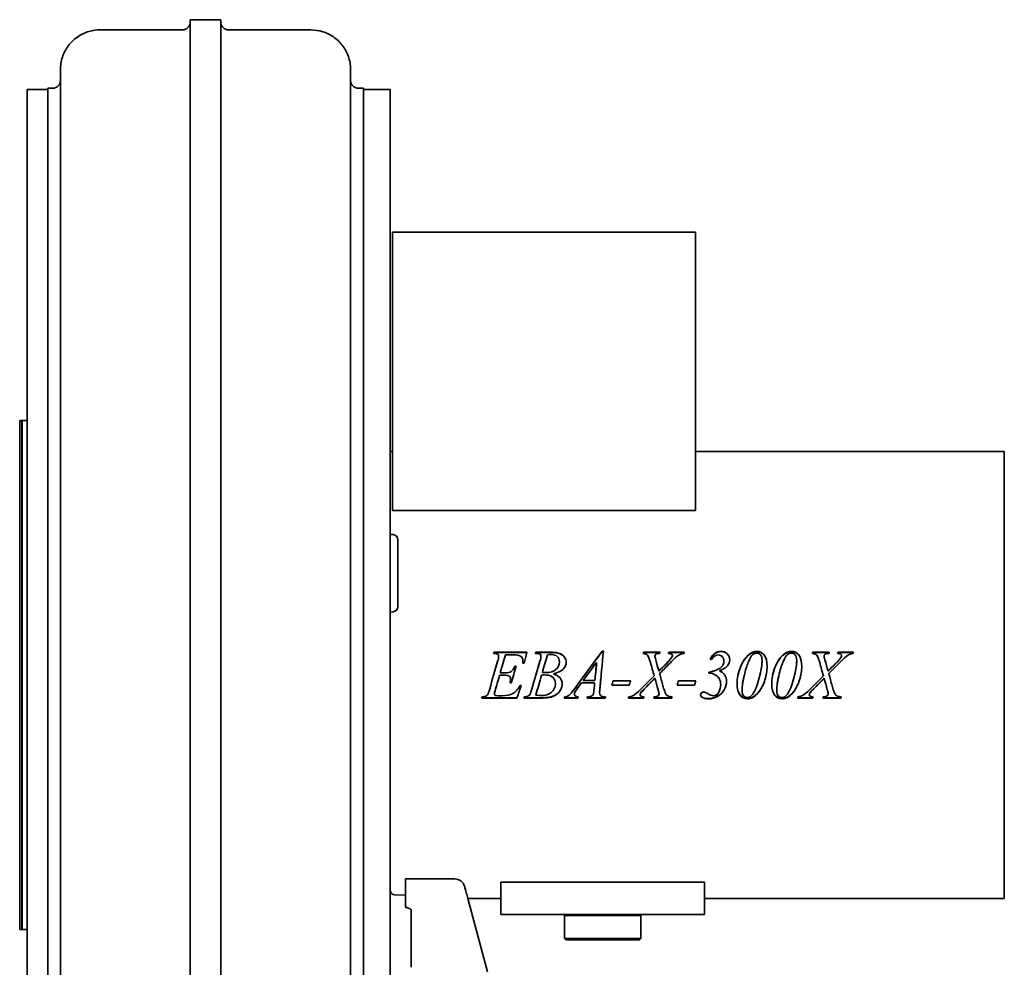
# Model space of a CAD drawing. Header units: millimetres. Extents: x 425 to 835, y 157 to 734.
# Tile 2 of 2: x 448 to 835, y 362 to 734. Entities that reach past the tile are written whole.
import ezdxf

# ---------------------------------------------------------------- set-up
doc = ezdxf.new("R2010")
doc.units = ezdxf.units.MM
doc.header["$LTSCALE"] = 3
doc.layers.add('Krawędzie widoczne(ISO)', color=7, linetype='Continuous', lineweight=35, true_color=0x262659)

msp = doc.modelspace()

# ---------------------------------------------------------------- linework, layer by layer
at = {"layer": 'Krawędzie widoczne(ISO)'}
for p, q in [((514.85, 664.97), (514.85, 734.19)), ((514.85, 734.19), (526.85, 734.19)), ((526.85, 664.97), (526.85, 734.19)), ((479.48, 730.19), (511.85, 730.19)), ((529.85, 730.19), (562.23, 730.19)), ((463.85, 710.58), (463.85, 714.59)), ((577.85, 710.58), (577.85, 714.59)), ((463.85, 701.27), (463.85, 710.58)), ((577.85, 710.58), (577.85, 701.27)), ((450.85, 246.8), (450.85, 706.8)), ((450.85, 706.8), (458.85, 706.8)), ((458.85, 246.3), (458.85, 707.3)), ((458.85, 707.3), (460.85, 707.3)), ((580.85, 707.3), (582.85, 707.3)), ((582.85, 246.3), (582.85, 707.3)), ((593.35, 706.8), (582.85, 706.8)), ((593.35, 706.8), (593.35, 246.8)), ((463.85, 673.99), (463.85, 701.27)), ((577.85, 673.99), (577.85, 701.27)), ((463.85, 649.78), (463.85, 673.99)), ((577.85, 673.99), (577.85, 649.78)), ((514.85, 477.01), (514.85, 664.97)), ((526.85, 477.01), (526.85, 664.97)), ((594.37, 564.6), (594.37, 650.8)), ((594.37, 541.38), (594.37, 650.8)), ((594.37, 650.8), (594.37, 650.8)), ((594.37, 650.8), (713.34, 650.8)), ((713.34, 541.38), (713.34, 650.8)), ((463.85, 475.89), (463.85, 649.78)), ((577.85, 475.89), (577.85, 649.78)), ((447.85, 576.8), (447.85, 376.8)), ((447.85, 576.8), (448.75, 576.8)), ((448.75, 376.8), (448.75, 576.8)), ((448.85, 576.7), (448.75, 576.8)), ((448.85, 376.8), (448.85, 576.8)), ((448.85, 576.8), (450.85, 576.8)), ((593.35, 564.6), (594.37, 564.6)), ((713.34, 564.6), (834.65, 564.6)), ((834.65, 389), (834.65, 564.6)), ((713.34, 541.38), (594.37, 541.38)), ((594.53, 531.96), (593.35, 532.06)), ((596.35, 529.96), (596.35, 503.63)), ((594.53, 501.64), (593.35, 501.53)), ((634.25, 485.25), (633.97, 485.25)), ((634.13, 485.73), (647.09, 485.73)), ((634.13, 485.63), (634.13, 485.73)), ((634.13, 485.63), (647.06, 485.63)), ((635.98, 484.09), (635.98, 484.18)), ((640.98, 484.76), (638.67, 484.76)), ((650.63, 485.73), (657.1, 485.73)), ((650.63, 485.63), (650.63, 485.73)), ((650.63, 485.63), (657.1, 485.63)), ((652.63, 484.09), (652.63, 484.18)), ((676.66, 486.14), (677.13, 486.14)), ((676.66, 486.03), (676.66, 486.14)), ((676.66, 486.03), (677.12, 486.03)), ((692.94, 485.73), (699.4, 485.73)), ((692.94, 485.63), (692.94, 485.73)), ((692.94, 485.63), (699.36, 485.63)), ((697.4, 484.18), (697.4, 484.27)), ((702.82, 485.63), (702.82, 485.73)), ((702.82, 485.73), (708.91, 485.73)), ((702.82, 485.63), (708.88, 485.63)), ((704.26, 484.4), (704.26, 484.49)), ((759.41, 485.73), (765.87, 485.73)), ((759.41, 485.63), (759.41, 485.73)), ((759.41, 485.63), (765.83, 485.63)), ((763.87, 484.18), (763.87, 484.27)), ((769.29, 485.63), (769.29, 485.73)), ((769.29, 485.73), (775.38, 485.73)), ((769.29, 485.63), (775.35, 485.63)), ((770.73, 484.4), (770.73, 484.49)), ((642.37, 480.24), (642.85, 480.24)), ((642.37, 480.21), (642.37, 480.24)), ((642.37, 480.21), (642.84, 480.21)), ((645.97, 481.42), (645.48, 481.42)), ((645.57, 482.37), (645.57, 482.43)), ((659.88, 481.9), (659.88, 481.96)), ((674.5, 481.72), (674.5, 481.77)), ((697.7, 482.72), (697.7, 482.78)), ((723.38, 479.84), (723.38, 479.88)), ((724.53, 482.21), (724.53, 482.27)), ((739.48, 482.48), (739.48, 482.55)), ((753.09, 482.48), (753.09, 482.55)), ((764.17, 482.72), (764.17, 482.78)), ((463.85, 475.89), (463.85, 289.71)), ((514.85, 275.37), (514.85, 477.01)), ((526.85, 275.37), (526.85, 477.01)), ((577.85, 475.89), (577.85, 289.71)), ((638.13, 476.72), (636.37, 476.72)), ((636.37, 476.72), (636.37, 476.72)), ((638.13, 476.72), (636.37, 476.72)), ((636.63, 477.66), (638.35, 477.66)), ((636.63, 477.65), (636.63, 477.66)), ((636.63, 477.65), (638.35, 477.65)), ((652.9, 476.78), (652.9, 476.77)), ((653.17, 477.76), (653.17, 477.77)), ((657.51, 477.27), (657.51, 477.27)), ((698.94, 478.33), (698.94, 478.35)), ((718.59, 477.97), (718.59, 477.58)), ((722.73, 478.43), (722.73, 478.45)), ((765.41, 478.33), (765.41, 478.35)), ((641, 473.72), (640.47, 473.72)), ((641, 473.75), (640.48, 473.75)), ((640.7, 475.15), (640.7, 475.13)), ((641, 473.75), (641, 473.72)), ((644.41, 472.75), (644.9, 472.75)), ((658.28, 473.4), (658.28, 473.36)), ((673.72, 473.71), (668.54, 473.71)), ((668.54, 473.71), (668.54, 473.67)), ((673.72, 473.67), (668.54, 473.67)), ((669.26, 474.67), (669.26, 474.64)), ((669.26, 474.64), (673.81, 474.64)), ((673.72, 473.71), (673.72, 473.67)), ((687.32, 472.76), (680.44, 472.76)), ((687.32, 472.81), (680.45, 472.81)), ((680.98, 474.53), (687.87, 474.53)), ((687.32, 472.81), (687.32, 472.76)), ((697.38, 475.52), (697.38, 475.51)), ((712.98, 472.76), (706.1, 472.76)), ((712.98, 472.81), (706.12, 472.81)), ((706.65, 474.53), (713.53, 474.53)), ((712.98, 472.81), (712.98, 472.76)), ((763.85, 475.52), (763.85, 475.51)), ((634.34, 469.43), (634.34, 469.34)), ((634.6, 470.56), (634.6, 470.49)), ((635.82, 468.65), (637.45, 468.65)), ((650.63, 469.02), (650.63, 468.93)), ((665.78, 469.38), (665.78, 469.3)), ((666.72, 471.25), (666.72, 471.19)), ((670.91, 468.24), (671.2, 468.24)), ((675.66, 469.89), (675.66, 469.81)), ((675.76, 471.25), (675.76, 471.19)), ((691.56, 469.21), (691.56, 469.12)), ((691.7, 469.66), (691.7, 469.58)), ((699, 469.43), (699, 469.34)), ((731.65, 470.75), (731.65, 470.68)), ((745.25, 470.75), (745.25, 470.68)), ((758.03, 469.21), (758.03, 469.12)), ((758.17, 469.66), (758.17, 469.58)), ((765.47, 469.43), (765.47, 469.34)), ((643.19, 467.76), (629.29, 467.76)), ((643.19, 467.86), (629.33, 467.86)), ((643.19, 467.86), (643.19, 467.76)), ((652.48, 467.76), (645.9, 467.76)), ((652.48, 467.86), (645.93, 467.86)), ((667.12, 467.76), (661.78, 467.76)), ((667.12, 467.86), (661.81, 467.86)), ((667.12, 467.86), (667.12, 467.76)), ((677.85, 467.76), (670.76, 467.76)), ((677.85, 467.86), (670.79, 467.86)), ((677.85, 467.86), (677.85, 467.76)), ((692.94, 467.76), (686.95, 467.76)), ((692.94, 467.86), (686.99, 467.86)), ((692.94, 467.86), (692.94, 467.76)), ((703.98, 467.76), (696.92, 467.76)), ((703.98, 467.86), (696.96, 467.86)), ((703.98, 467.86), (703.98, 467.76)), ((735.56, 467.95), (735.56, 467.85)), ((749.16, 467.95), (749.16, 467.85)), ((759.41, 467.76), (753.42, 467.76)), ((759.41, 467.86), (753.46, 467.86)), ((759.41, 467.86), (759.41, 467.76)), ((770.45, 467.76), (763.4, 467.76)), ((770.45, 467.86), (763.43, 467.86)), ((770.45, 467.86), (770.45, 467.76)), ((599.35, 390.84), (599.35, 396.7)), ((618.79, 396.7), (599.35, 396.7)), ((618.79, 396.7), (618.79, 396.7)), ((716.85, 395.43), (636.85, 395.43)), ((636.85, 386.8), (636.85, 395.43)), ((716.85, 395.43), (716.85, 386.8)), ((599.35, 390.84), (599.35, 385.62)), ((622.65, 393.73), (622.65, 393.73)), ((599.35, 390.29), (595.28, 390.43)), ((631.63, 360.21), (623.9, 389.05)), ((623.92, 389), (636.85, 389)), ((636.85, 386.8), (636.85, 382.8)), ((716.85, 389), (834.65, 389)), ((716.85, 382.8), (716.85, 386.8)), ((601.67, 362.01), (601.67, 384.35)), ((716.85, 382.8), (636.85, 382.8)), ((662.35, 382.8), (661.85, 382.3)), ((691.85, 382.3), (661.85, 382.3)), ((661.85, 373.3), (661.85, 382.3)), ((691.35, 382.8), (691.85, 382.3)), ((691.85, 373.3), (691.85, 382.3)), ((447.85, 376.8), (448.75, 376.8)), ((448.85, 376.9), (448.75, 376.8)), ((448.85, 376.8), (450.85, 376.8)), ((661.85, 373.3), (691.85, 373.3)), ((662.35, 372.8), (661.85, 373.3)), ((691.35, 372.8), (662.35, 372.8)), ((691.35, 372.8), (691.85, 373.3))]:
    msp.add_line(p, q, dxfattribs=at)
at = {"layer": 'Krawędzie widoczne(ISO)', "flags": 128}
msp.add_lwpolyline([(594.37, 541.38), (594.37, 547.75), (594.37, 553.2), (594.37, 557.64), (594.37, 561.02), (594.37, 563.3, 0.000003), (594.37, 564.45, 0.061542), (594.37, 564.45, 0.126866), (594.37, 564.45, 0.512143), (594.37, 564.45, 0.125062), (594.37, 564.45, 0.000003), (594.37, 563.3), (594.37, 561.02), (594.37, 557.64), (594.37, 553.2), (594.37, 547.75), (594.37, 541.38)], format="xyb", dxfattribs=at)
at = {"layer": 'Krawędzie widoczne(ISO)'}
for centre, radius, start, end in [((511.85, 733.19), 3, 270, 0), ((529.85, 733.19), 3, 180, 270), ((460.85, 710.3), 3, 270, 0), ((580.85, 710.3), 3, 180, 270), ((594.35, 529.96), 2, 0, 85), ((594.35, 503.63), 2, 275, 0), ((595.35, 392.43), 2, 180, 268)]:
    msp.add_arc(centre, radius, start, end, dxfattribs=at)
msp.add_ellipse((1174.4, 347.86), major_axis=(572.72, -14.15), ratio=0.024678, start_param=3.142202, end_param=3.142521, dxfattribs=at)
for points, knots in [([(463.85, 714.59), (463.85, 714.59), (463.85, 714.59), (463.85, 714.59), (463.85, 714.59), (463.85, 714.59), (463.85, 714.59), (463.85, 714.59), (463.85, 714.59), (463.85, 714.59), (463.85, 714.59), (463.85, 714.6), (463.85, 714.6), (463.85, 714.6), (463.85, 714.6), (463.85, 714.6), (463.85, 714.6), (463.86, 715.43), (463.92, 716.24), (464.18, 717.87), (464.38, 718.68), (465.17, 721.07), (465.96, 722.6), (467.95, 725.27), (469.18, 726.44), (471.92, 728.35), (473.47, 729.1), (476.51, 729.98), (478.01, 730.19), (479.48, 730.19)], [0, 0, 0, 0, 0.000105, 0.000105, 0.00028, 0.00028, 0.000634, 0.000634, 0.000812, 0.000812, 0.0009, 0.0009, 0.001078, 0.001078, 0.001253, 0.001253, 0.001973, 0.001973, 0.249148, 0.249148, 0.499852, 0.499852, 1.007194, 1.007194, 1.508021, 1.508021, 2.017741, 2.017741, 2.470553, 2.470553, 2.470553, 2.470553]), ([(562.23, 730.19), (563.82, 730.19), (565.45, 729.94), (568.57, 728.95), (570.1, 728.17), (572.79, 726.2), (574, 725), (575.93, 722.29), (576.68, 720.75), (577.42, 718.35), (577.6, 717.53), (577.77, 716.3), (577.81, 715.9), (577.84, 715.34), (577.84, 715.19), (577.85, 714.92), (577.85, 714.81), (577.85, 714.67), (577.85, 714.65), (577.85, 714.62), (577.85, 714.61), (577.85, 714.6), (577.85, 714.6), (577.85, 714.6), (577.85, 714.6), (577.85, 714.6), (577.85, 714.59), (577.85, 714.59), (577.85, 714.59), (577.85, 714.59), (577.85, 714.59), (577.85, 714.59), (577.85, 714.59), (577.85, 714.59), (577.85, 714.59), (577.85, 714.59), (577.85, 714.59), (577.85, 714.59), (577.85, 714.59), (577.85, 714.59)], [0, 0, 0, 0, 0.489412, 0.489412, 0.997594, 0.997594, 1.499418, 1.499418, 2.004493, 2.004493, 2.256135, 2.256135, 2.378882, 2.378882, 2.424881, 2.424881, 2.459379, 2.459379, 2.465847, 2.465847, 2.468871, 2.468871, 2.46925, 2.46925, 2.46944, 2.46944, 2.469535, 2.469535, 2.469631, 2.469631, 2.469822, 2.469822, 2.470203, 2.470203, 2.470392, 2.470392, 2.470439, 2.470439, 2.470453, 2.470453, 2.470453, 2.470453]), ([(635.98, 484.18), (635.98, 484.51), (635.87, 484.77), (635.63, 484.96), (635.4, 485.15), (634.93, 485.25), (634.25, 485.25)], [0, 0, 0, 0, 1, 1, 1, 2, 2, 2, 2]), ([(652.63, 484.18), (652.63, 484.5), (652.51, 484.76), (652.26, 484.95), (652.02, 485.14), (651.55, 485.23), (650.87, 485.23)], [0, 0, 0, 0, 1, 1, 1, 2, 2, 2, 2]), ([(659.88, 481.96), (659.88, 482.87), (659.6, 483.58), (659.05, 484.09), (658.5, 484.6), (657.62, 484.85), (656.41, 484.85)], [0, 0, 0, 0, 1, 1, 1, 2, 2, 2, 2]), ([(657.1, 485.73), (658.19, 485.73), (659.16, 485.56), (660.01, 485.23), (660.87, 484.89), (661.5, 484.42), (661.92, 483.83), (662.35, 483.23), (662.56, 482.59), (662.56, 481.92)], [0, 0, 0, 0, 1, 1, 1, 2, 2, 2, 3, 3, 3, 3]), ([(657.1, 485.63), (658.19, 485.63), (659.16, 485.46), (660.01, 485.13), (660.87, 484.8), (661.5, 484.34), (661.92, 483.75), (662.34, 483.16), (662.55, 482.55), (662.56, 481.89)], [0, 0, 0, 0, 1, 1, 1, 2, 2, 2, 2.986281, 2.986281, 2.986281, 2.986281]), ([(695.65, 481.68), (695.2, 483.28), (694.82, 484.26), (694.5, 484.62), (694.17, 484.99), (693.61, 485.2), (692.81, 485.25)], [0, 0, 0, 0, 1, 1, 1, 2, 2, 2, 2]), ([(699.23, 485.25), (698.65, 485.25), (698.25, 485.21), (698.03, 485.14), (697.82, 485.06), (697.66, 484.95), (697.56, 484.79), (697.45, 484.64), (697.4, 484.46), (697.4, 484.27)], [0, 0, 0, 0, 1, 1, 1, 2, 2, 2, 3, 3, 3, 3]), ([(708.76, 485.25), (707.91, 485.12), (707.16, 484.86), (706.52, 484.47), (705.88, 484.08), (705, 483.29), (703.9, 482.11)], [0, 0, 0, 0, 1, 1, 1, 2, 2, 2, 2]), ([(719.12, 482.99), (719.58, 484.02), (720.17, 484.79), (720.89, 485.31), (721.61, 485.84), (722.4, 486.1), (723.26, 486.1)], [0, 0, 0, 0, 1, 1, 1, 2, 2, 2, 2]), ([(719.14, 482.98), (719.6, 483.97), (720.18, 484.71), (720.89, 485.22), (721.61, 485.73), (722.4, 485.99), (723.26, 485.99)], [0.020444, 0.020444, 0.020444, 0.020444, 1, 1, 1, 2, 2, 2, 2]), ([(724.53, 482.27), (724.53, 482.97), (724.3, 483.54), (723.86, 483.99), (723.41, 484.45), (722.88, 484.68), (722.25, 484.68)], [0, 0, 0, 0, 1, 1, 1, 2, 2, 2, 2]), ([(723.26, 486.1), (724.31, 486.1), (725.16, 485.79), (725.81, 485.17), (726.45, 484.55), (726.78, 483.76), (726.78, 482.81)], [0, 0, 0, 0, 1, 1, 1, 2, 2, 2, 2]), ([(723.26, 485.99), (724.31, 485.99), (725.16, 485.68), (725.81, 485.07), (726.45, 484.47), (726.77, 483.7), (726.78, 482.78)], [0, 0, 0, 0, 1, 1, 1, 1.987115, 1.987115, 1.987115, 1.987115]), ([(737.47, 485.41), (736.96, 485.41), (736.44, 485.21), (735.91, 484.81), (735.38, 484.41), (734.83, 483.57), (734.27, 482.3), (733.71, 481.03), (733.16, 479.39), (732.65, 477.38)], [0, 0, 0, 0, 1, 1, 1, 2, 2, 2, 3, 3, 3, 3]), ([(737.44, 486.1), (738.58, 486.1), (739.53, 485.63), (740.31, 484.68), (741.08, 483.74), (741.47, 482.25), (741.47, 480.22)], [0, 0, 0, 0, 1, 1, 1, 2, 2, 2, 2]), ([(737.44, 485.99), (738.58, 485.99), (739.53, 485.53), (740.31, 484.59), (741.08, 483.67), (741.47, 482.2), (741.47, 480.2)], [0, 0, 0, 0, 1, 1, 1, 1.996796, 1.996796, 1.996796, 1.996796]), ([(739.48, 482.55), (739.48, 483.53), (739.28, 484.25), (738.88, 484.71), (738.48, 485.18), (738.01, 485.41), (737.47, 485.41)], [0, 0, 0, 0, 1, 1, 1, 2, 2, 2, 2]), ([(751.07, 485.41), (750.56, 485.41), (750.04, 485.21), (749.51, 484.81), (748.98, 484.41), (748.44, 483.57), (747.87, 482.3), (747.31, 481.03), (746.77, 479.39), (746.25, 477.38)], [0, 0, 0, 0, 1, 1, 1, 2, 2, 2, 3, 3, 3, 3]), ([(751.04, 486.1), (752.18, 486.1), (753.14, 485.63), (753.91, 484.68), (754.68, 483.74), (755.07, 482.25), (755.07, 480.22)], [0, 0, 0, 0, 1, 1, 1, 2, 2, 2, 2]), ([(751.04, 485.99), (752.18, 485.99), (753.14, 485.53), (753.91, 484.59), (754.68, 483.67), (755.07, 482.2), (755.07, 480.2)], [0, 0, 0, 0, 1, 1, 1, 1.996796, 1.996796, 1.996796, 1.996796]), ([(753.09, 482.55), (753.09, 483.53), (752.89, 484.25), (752.48, 484.71), (752.08, 485.18), (751.61, 485.41), (751.07, 485.41)], [0, 0, 0, 0, 1, 1, 1, 2, 2, 2, 2]), ([(762.12, 481.68), (761.67, 483.28), (761.29, 484.26), (760.97, 484.62), (760.65, 484.99), (760.08, 485.2), (759.28, 485.25)], [0, 0, 0, 0, 1, 1, 1, 2, 2, 2, 2]), ([(765.7, 485.25), (765.12, 485.25), (764.72, 485.21), (764.51, 485.14), (764.29, 485.06), (764.14, 484.95), (764.03, 484.79), (763.92, 484.64), (763.87, 484.46), (763.87, 484.27)], [0, 0, 0, 0, 1, 1, 1, 2, 2, 2, 3, 3, 3, 3]), ([(775.23, 485.25), (774.38, 485.12), (773.63, 484.86), (772.99, 484.47), (772.35, 484.08), (771.47, 483.29), (770.37, 482.11)], [0, 0, 0, 0, 1, 1, 1, 2, 2, 2, 2]), ([(638.35, 477.66), (639.56, 477.66), (640.43, 477.84), (640.97, 478.21), (641.51, 478.58), (641.97, 479.26), (642.37, 480.24)], [0, 0, 0, 0, 1, 1, 1, 2, 2, 2, 2]), ([(638.35, 477.65), (639.56, 477.65), (640.43, 477.83), (640.97, 478.19), (641.51, 478.56), (641.97, 479.23), (642.37, 480.21)], [0, 0, 0, 0, 1, 1, 1, 2, 2, 2, 2]), ([(654.42, 477.76), (656.27, 477.76), (657.64, 478.16), (658.53, 478.96), (659.43, 479.76), (659.88, 480.76), (659.88, 481.96)], [0, 0, 0, 0, 1, 1, 1, 2, 2, 2, 2]), ([(654.42, 477.75), (656.27, 477.75), (657.64, 478.14), (658.53, 478.93), (659.43, 479.72), (659.88, 480.71), (659.88, 481.9)], [0, 0, 0, 0, 1, 1, 1, 2, 2, 2, 2]), ([(662.56, 481.92), (662.56, 480.89), (662.16, 479.96), (661.37, 479.12), (660.58, 478.28), (659.3, 477.67), (657.51, 477.27)], [0, 0, 0, 0, 1, 1, 1, 2, 2, 2, 2]), ([(726.78, 482.81), (726.78, 482), (726.47, 481.22), (725.87, 480.47), (725.26, 479.71), (724.21, 479.04), (722.73, 478.45)], [0, 0, 0, 0, 1, 1, 1, 2, 2, 2, 2]), ([(741.47, 480.22), (741.47, 478.46), (741.18, 476.67), (740.61, 474.85), (740.03, 473.03), (739.22, 471.45), (738.17, 470.12)], [0, 0, 0, 0, 1, 1, 1, 2, 2, 2, 2]), ([(755.07, 480.22), (755.07, 478.46), (754.78, 476.67), (754.21, 474.85), (753.64, 473.03), (752.83, 471.45), (751.78, 470.12)], [0, 0, 0, 0, 1, 1, 1, 2, 2, 2, 2]), ([(640.7, 475.15), (640.7, 475.52), (640.63, 475.83), (640.48, 476.05), (640.32, 476.27), (640.11, 476.44), (639.84, 476.55), (639.57, 476.66), (639, 476.72), (638.13, 476.72)], [0, 0, 0, 0, 1, 1, 1, 2, 2, 2, 3, 3, 3, 3]), ([(640.7, 475.13), (640.7, 475.51), (640.63, 475.81), (640.48, 476.04), (640.32, 476.27), (640.11, 476.43), (639.84, 476.55), (639.57, 476.66), (639, 476.72), (638.13, 476.72)], [0, 0, 0, 0, 1, 1, 1, 2, 2, 2, 3, 3, 3, 3]), ([(658.28, 473.36), (658.28, 474.45), (657.94, 475.3), (657.26, 475.91), (656.57, 476.53), (655.48, 476.83), (653.97, 476.83)], [0, 0, 0, 0, 1, 1, 1, 2, 2, 2, 2]), ([(658.28, 473.4), (658.28, 474.48), (657.94, 475.32), (657.26, 475.92), (656.71, 476.41), (655.9, 476.7), (654.82, 476.8)], [0, 0, 0, 0, 1, 1, 1, 1.8, 1.8, 1.8, 1.8]), ([(657.51, 477.27), (658.69, 476.86), (659.56, 476.32), (660.12, 475.65), (660.67, 474.98), (660.95, 474.24), (660.95, 473.44)], [0, 0, 0, 0, 1, 1, 1, 2, 2, 2, 2]), ([(723.25, 473.01), (723.25, 473.85), (723.07, 474.61), (722.72, 475.28), (722.37, 475.94), (721.81, 476.48), (721.06, 476.89), (720.3, 477.3), (719.48, 477.53), (718.59, 477.58)], [0, 0, 0, 0, 1, 1, 1, 2, 2, 2, 3, 3, 3, 3]), ([(723.25, 473.05), (723.25, 473.89), (723.07, 474.63), (722.72, 475.29), (722.39, 475.9), (721.89, 476.4), (721.22, 476.8)], [0, 0, 0, 0, 1, 1, 1, 1.924389, 1.924389, 1.924389, 1.924389]), ([(722.73, 478.45), (723.65, 478.07), (724.35, 477.52), (724.82, 476.81), (725.29, 476.1), (725.53, 475.25), (725.53, 474.25)], [0, 0, 0, 0, 1, 1, 1, 2, 2, 2, 2]), ([(722.73, 478.43), (723.65, 478.05), (724.35, 477.51), (724.82, 476.81), (724.82, 476.81), (724.83, 476.8), (724.83, 476.8)], [0, 0, 0, 0, 1, 1, 1, 1.006887, 1.006887, 1.006887, 1.006887]), ([(741.11, 476.8), (740.98, 476.16), (740.81, 475.52), (740.61, 474.87), (740.03, 473.07), (739.22, 471.51), (738.17, 470.2)], [0.641397, 0.641397, 0.641397, 0.641397, 1, 1, 1, 2, 2, 2, 2]), ([(754.72, 476.8), (754.59, 476.16), (754.42, 475.52), (754.21, 474.87), (753.64, 473.07), (752.83, 471.51), (751.78, 470.2)], [0.641397, 0.641397, 0.641397, 0.641397, 1, 1, 1, 2, 2, 2, 2]), ([(637.45, 468.65), (639.18, 468.65), (640.56, 468.96), (641.61, 469.57), (642.65, 470.18), (643.59, 471.24), (644.41, 472.75)], [0, 0, 0, 0, 1, 1, 1, 2, 2, 2, 2]), ([(652.91, 468.74), (654.32, 468.74), (655.57, 469.16), (656.65, 469.99), (657.74, 470.82), (658.28, 471.94), (658.28, 473.36)], [0, 0, 0, 0, 1, 1, 1, 2, 2, 2, 2]), ([(660.95, 473.45), (660.95, 472.57), (660.72, 471.73), (660.26, 470.94), (659.8, 470.13), (659.21, 469.51), (658.49, 469.07), (657.77, 468.62), (656.9, 468.29), (655.88, 468.08)], [0.007874, 0.007874, 0.007874, 0.007874, 1, 1, 1, 2, 2, 2, 3, 3, 3, 3]), ([(660.95, 473.44), (660.95, 472.54), (660.72, 471.68), (660.26, 470.87), (659.8, 470.06), (659.21, 469.43), (658.49, 468.98), (657.77, 468.53), (656.9, 468.2), (655.88, 467.98)], [0, 0, 0, 0, 1, 1, 1, 2, 2, 2, 3, 3, 3, 3]), ([(725.53, 474.26), (725.52, 473.17), (725.21, 472.08), (724.57, 470.99), (723.93, 469.9), (723.06, 469.06), (721.95, 468.46), (720.83, 467.86), (719.66, 467.56), (718.44, 467.56)], [0.004291, 0.004291, 0.004291, 0.004291, 1, 1, 1, 2, 2, 2, 3, 3, 3, 3]), ([(725.53, 474.25), (725.53, 473.14), (725.21, 472.03), (724.57, 470.93), (723.93, 469.82), (723.06, 468.97), (721.95, 468.36), (720.83, 467.76), (719.66, 467.45), (718.44, 467.45)], [0, 0, 0, 0, 1, 1, 1, 2, 2, 2, 3, 3, 3, 3]), ([(720.5, 468.68), (721.29, 468.68), (721.95, 469.14), (722.47, 470.06), (722.99, 470.98), (723.25, 471.96), (723.25, 473.01)], [0, 0, 0, 0, 1, 1, 1, 2, 2, 2, 2]), ([(733.72, 467.56), (732.56, 467.56), (731.6, 468.03), (730.82, 468.96), (730.05, 469.89), (729.66, 471.35), (729.66, 473.37)], [0, 0, 0, 0, 1, 1, 1, 1.996768, 1.996768, 1.996768, 1.996768]), ([(733.72, 467.45), (732.56, 467.45), (731.6, 467.92), (730.82, 468.87), (730.05, 469.81), (729.66, 471.3), (729.66, 473.35)], [0, 0, 0, 0, 1, 1, 1, 2, 2, 2, 2]), ([(747.32, 467.56), (746.16, 467.56), (745.2, 468.03), (744.42, 468.96), (743.65, 469.89), (743.27, 471.35), (743.26, 473.37)], [0, 0, 0, 0, 1, 1, 1, 1.996768, 1.996768, 1.996768, 1.996768]), ([(747.32, 467.45), (746.16, 467.45), (745.2, 467.92), (744.42, 468.87), (743.65, 469.81), (743.26, 471.3), (743.26, 473.35)], [0, 0, 0, 0, 1, 1, 1, 2, 2, 2, 2]), ([(661.92, 468.24), (662.58, 468.27), (663.16, 468.49), (663.66, 468.9), (664.16, 469.31), (664.9, 470.19), (665.9, 471.53)], [0, 0, 0, 0, 1, 1, 1, 2, 2, 2, 2]), ([(666.72, 471.25), (666.3, 470.7), (666.03, 470.31), (665.93, 470.07), (665.83, 469.82), (665.78, 469.6), (665.78, 469.38)], [0, 0, 0, 0, 1, 1, 1, 2, 2, 2, 2]), ([(666.72, 471.19), (666.3, 470.63), (666.03, 470.23), (665.93, 469.99), (665.83, 469.74), (665.78, 469.51), (665.78, 469.3)], [0, 0, 0, 0, 1, 1, 1, 2, 2, 2, 2]), ([(665.78, 469.3), (665.78, 469.02), (665.89, 468.77), (666.12, 468.57), (666.35, 468.37), (666.73, 468.26), (667.26, 468.24)], [0, 0, 0, 0, 1, 1, 1, 2, 2, 2, 2]), ([(675.85, 469.01), (676.02, 468.74), (676.25, 468.55), (676.53, 468.43), (676.82, 468.31), (677.31, 468.24), (678, 468.24)], [0, 0, 0, 0, 1, 1, 1, 2, 2, 2, 2]), ([(701.23, 470.4), (701.44, 469.77), (701.65, 469.33), (701.87, 469.08), (702.08, 468.83), (702.35, 468.63), (702.67, 468.49), (703, 468.36), (703.48, 468.27), (704.13, 468.24)], [0, 0, 0, 0, 1, 1, 1, 2, 2, 2, 3, 3, 3, 3]), ([(715.34, 468.96), (715.34, 469.27), (715.45, 469.54), (715.67, 469.76), (715.9, 469.98), (716.18, 470.09), (716.51, 470.09)], [0, 0, 0, 0, 1, 1, 1, 2, 2, 2, 2]), ([(717.2, 469.99), (717.34, 469.94), (717.69, 469.76), (718.24, 469.45), (718.79, 469.14), (719.23, 468.94), (719.53, 468.84), (719.84, 468.73), (720.16, 468.68), (720.5, 468.68)], [0, 0, 0, 0, 1, 1, 1, 2, 2, 2, 3, 3, 3, 3]), ([(731.65, 470.68), (731.65, 469.76), (731.85, 469.07), (732.25, 468.62), (732.65, 468.16), (733.14, 467.94), (733.7, 467.94)], [0, 0, 0, 0, 1, 1, 1, 2, 2, 2, 2]), ([(745.25, 470.68), (745.25, 469.76), (745.45, 469.07), (745.85, 468.62), (746.25, 468.16), (746.74, 467.94), (747.31, 467.94)], [0, 0, 0, 0, 1, 1, 1, 2, 2, 2, 2]), ([(767.7, 470.4), (767.91, 469.77), (768.12, 469.33), (768.34, 469.08), (768.55, 468.83), (768.82, 468.63), (769.15, 468.49), (769.47, 468.36), (769.95, 468.27), (770.6, 468.24)], [0, 0, 0, 0, 1, 1, 1, 2, 2, 2, 3, 3, 3, 3]), ([(618.79, 396.69), (619.21, 396.69), (619.63, 396.63), (620.44, 396.36), (620.83, 396.16), (621.5, 395.66), (621.8, 395.35), (622.29, 394.66), (622.49, 394.26), (622.62, 393.83), (622.63, 393.81), (622.64, 393.77), (622.64, 393.75), (622.65, 393.73)], [0.0000023, 0.0000023, 0.0000023, 0.0000023, 0.1264048, 0.1264048, 0.2540219, 0.2540219, 0.3795969, 0.3795969, 0.508953, 0.508953, 0.5149728, 0.5149728, 0.5209947, 0.5209947, 0.5209947, 0.5209947]), ([(622.65, 393.73), (622.65, 393.73), (622.65, 393.73), (622.65, 393.73), (622.65, 393.73), (622.65, 393.73), (622.65, 393.73), (622.65, 393.73), (622.65, 393.73), (622.65, 393.73), (622.65, 393.73), (622.65, 393.73), (622.65, 393.73), (622.65, 393.73), (622.65, 393.73), (622.65, 393.73), (622.65, 393.73), (622.65, 393.73), (622.65, 393.73), (622.65, 393.73), (622.65, 393.73), (622.65, 393.73), (622.65, 393.73), (622.65, 393.72), (622.66, 393.7), (622.68, 393.6), (622.72, 393.46), (622.89, 392.83), (623.07, 392.16), (623.48, 390.64), (623.68, 389.89), (623.9, 389.05)], [0, 0, 0, 0, 0.000013, 0.000013, 0.000023, 0.000023, 0.000033, 0.000033, 0.000074, 0.000074, 0.000114, 0.000114, 0.000234, 0.000234, 0.000594, 0.000594, 0.001674, 0.001674, 0.004914, 0.004914, 0.014634, 0.014634, 0.043795, 0.043795, 0.131311, 0.131311, 0.394704, 0.394704, 0.896188, 0.896188, 1.260179, 1.260179, 1.260179, 1.260179])]:
    msp.add_open_spline(points, degree=3, knots=knots, dxfattribs=at)
for points in [[(479.48, 730.19), (479.48, 730.19), (479.48, 730.19), (479.48, 730.19)], [(562.23, 730.19), (562.23, 730.19), (562.23, 730.19), (562.23, 730.19)], [(577.85, 714.59), (577.85, 714.53), (577.85, 714.53), (577.85, 714.4)], [(633.97, 485.25), (634.02, 485.41), (634.08, 485.57), (634.13, 485.73)], [(634, 485.25), (634.04, 485.37), (634.09, 485.5), (634.13, 485.63)], [(635.6, 482.18), (635.86, 483.05), (635.98, 483.72), (635.98, 484.18)], [(635.6, 482.12), (635.86, 482.98), (635.98, 483.64), (635.98, 484.09)], [(638.67, 484.76), (637.99, 482.4), (637.31, 480.03), (636.63, 477.66)], [(643.91, 484.53), (643.49, 484.69), (642.51, 484.76), (640.98, 484.76)], [(645.23, 483.61), (644.93, 484.01), (644.49, 484.31), (643.91, 484.53)], [(645.57, 482.43), (645.57, 482.9), (645.46, 483.29), (645.23, 483.61)], [(647.09, 485.73), (646.71, 484.3), (646.34, 482.86), (645.97, 481.42)], [(650.45, 485.25), (650.51, 485.41), (650.57, 485.57), (650.63, 485.73)], [(650.87, 485.23), (650.72, 485.23), (650.58, 485.24), (650.45, 485.25)], [(650.49, 485.24), (650.54, 485.37), (650.58, 485.5), (650.63, 485.63)], [(652.22, 482.24), (652.49, 483.16), (652.63, 483.81), (652.63, 484.18)], [(652.22, 482.18), (652.49, 483.09), (652.63, 483.73), (652.63, 484.09)], [(655.17, 484.69), (654.51, 482.39), (653.84, 480.08), (653.17, 477.77)], [(656.41, 484.85), (656.09, 484.85), (655.67, 484.8), (655.17, 484.69)], [(665.9, 471.53), (669.48, 476.4), (673.07, 481.29), (676.66, 486.14)], [(669.77, 476.8), (672.07, 479.88), (674.36, 482.97), (676.66, 486.03)], [(677.13, 486.14), (676.67, 481.18), (676.22, 476.17), (675.76, 471.19)], [(692.81, 485.25), (692.85, 485.41), (692.9, 485.57), (692.94, 485.73)], [(692.83, 485.25), (692.87, 485.37), (692.9, 485.5), (692.94, 485.63)], [(697.4, 484.27), (697.4, 484.05), (697.5, 483.56), (697.7, 482.78)], [(697.4, 484.18), (697.4, 483.97), (697.5, 483.48), (697.7, 482.72)], [(699.4, 485.73), (699.34, 485.57), (699.29, 485.41), (699.23, 485.25)], [(701.75, 481.17), (702.86, 482.28), (703.62, 483.17), (704.04, 483.86)], [(701.75, 481.12), (702.86, 482.21), (703.62, 483.1), (704.04, 483.78)], [(702.67, 485.25), (702.72, 485.41), (702.77, 485.57), (702.82, 485.73)], [(704.01, 484.97), (703.78, 485.13), (703.33, 485.22), (702.67, 485.25)], [(702.7, 485.25), (702.74, 485.37), (702.78, 485.5), (702.82, 485.63)], [(704.26, 484.49), (704.26, 484.69), (704.18, 484.85), (704.01, 484.97)], [(704.04, 483.86), (704.19, 484.09), (704.26, 484.3), (704.26, 484.49)], [(704.04, 483.78), (704.19, 484.01), (704.26, 484.21), (704.26, 484.4)], [(708.91, 485.73), (708.86, 485.57), (708.81, 485.41), (708.76, 485.25)], [(722.25, 484.68), (721.26, 484.68), (720.38, 484.07), (719.6, 482.84)], [(730.82, 479.45), (731.74, 481.84), (732.91, 483.65), (734.32, 484.88)], [(730.82, 479.42), (731.74, 481.78), (732.91, 483.57), (734.32, 484.79)], [(734.32, 484.88), (735.25, 485.69), (736.29, 486.1), (737.44, 486.1)], [(734.32, 484.79), (735.25, 485.59), (736.29, 485.99), (737.44, 485.99)], [(744.42, 479.45), (745.35, 481.84), (746.51, 483.65), (747.92, 484.88)], [(744.42, 479.42), (745.35, 481.78), (746.51, 483.57), (747.92, 484.79)], [(747.92, 484.88), (748.86, 485.69), (749.9, 486.1), (751.04, 486.1)], [(747.92, 484.79), (748.86, 485.59), (749.9, 485.99), (751.04, 485.99)], [(759.28, 485.25), (759.32, 485.41), (759.37, 485.57), (759.41, 485.73)], [(759.3, 485.25), (759.34, 485.37), (759.37, 485.5), (759.41, 485.63)], [(763.87, 484.27), (763.87, 484.05), (763.97, 483.56), (764.17, 482.78)], [(763.87, 484.18), (763.87, 483.97), (763.97, 483.48), (764.17, 482.72)], [(765.87, 485.73), (765.81, 485.57), (765.76, 485.41), (765.7, 485.25)], [(768.22, 481.17), (769.33, 482.28), (770.09, 483.17), (770.51, 483.86)], [(768.22, 481.12), (769.33, 482.21), (770.09, 483.1), (770.51, 483.78)], [(769.15, 485.25), (769.19, 485.41), (769.24, 485.57), (769.29, 485.73)], [(770.48, 484.97), (770.25, 485.13), (769.8, 485.22), (769.15, 485.25)], [(769.17, 485.25), (769.21, 485.37), (769.25, 485.5), (769.29, 485.63)], [(770.73, 484.49), (770.73, 484.69), (770.65, 484.85), (770.48, 484.97)], [(770.51, 483.86), (770.66, 484.09), (770.73, 484.3), (770.73, 484.49)], [(770.51, 483.78), (770.66, 484.01), (770.73, 484.21), (770.73, 484.4)], [(775.38, 485.73), (775.33, 485.57), (775.28, 485.41), (775.23, 485.25)], [(632.48, 471.32), (633.52, 474.94), (634.56, 478.57), (635.6, 482.18)], [(634.05, 476.8), (634.57, 478.57), (635.09, 480.35), (635.6, 482.12)], [(642.85, 480.24), (642.23, 478.07), (641.62, 475.89), (641, 473.72)], [(645.48, 481.42), (645.54, 481.82), (645.57, 482.16), (645.57, 482.43)], [(645.49, 481.42), (645.54, 481.79), (645.57, 482.11), (645.57, 482.37)], [(649.07, 471.35), (650.12, 474.98), (651.17, 478.62), (652.22, 482.24)], [(650.65, 476.8), (651.17, 478.59), (651.69, 480.39), (652.22, 482.18)], [(674.5, 481.77), (672.75, 479.4), (671.01, 477.02), (669.26, 474.64)], [(673.81, 474.64), (674.04, 477.02), (674.27, 479.4), (674.5, 481.77)], [(674.02, 476.8), (674.18, 478.44), (674.34, 480.08), (674.5, 481.72)], [(697.09, 476.5), (696.61, 478.23), (696.13, 479.96), (695.65, 481.68)], [(697.7, 482.78), (698.12, 481.31), (698.53, 479.83), (698.94, 478.35)], [(697.7, 482.72), (698.12, 481.26), (698.53, 479.79), (698.94, 478.33)], [(698.94, 478.35), (699.88, 479.29), (700.81, 480.23), (701.75, 481.17)], [(698.94, 478.33), (699.88, 479.26), (700.81, 480.19), (701.75, 481.12)], [(703.9, 482.11), (702.35, 480.53), (700.8, 478.96), (699.25, 477.38)], [(718.59, 477.97), (720.73, 478.29), (722.33, 478.93), (723.38, 479.88)], [(718.59, 477.95), (720.73, 478.27), (722.33, 478.9), (723.38, 479.84)], [(719.6, 482.84), (719.44, 482.89), (719.28, 482.94), (719.12, 482.99)], [(723.38, 479.88), (724.15, 480.54), (724.53, 481.34), (724.53, 482.27)], [(723.38, 479.84), (724.15, 480.5), (724.53, 481.29), (724.53, 482.21)], [(737.7, 473.35), (738.89, 477.12), (739.48, 480.19), (739.48, 482.55)], [(738.67, 476.8), (739.21, 479.01), (739.48, 480.91), (739.48, 482.48)], [(751.31, 473.35), (752.49, 477.12), (753.09, 480.19), (753.09, 482.55)], [(752.27, 476.8), (752.82, 479.01), (753.09, 480.91), (753.09, 482.48)], [(763.56, 476.5), (763.08, 478.23), (762.6, 479.96), (762.12, 481.68)], [(764.17, 482.78), (764.59, 481.31), (765, 479.83), (765.41, 478.35)], [(764.17, 482.72), (764.59, 481.26), (765, 479.79), (765.41, 478.33)], [(765.41, 478.35), (766.35, 479.29), (767.28, 480.23), (768.22, 481.17)], [(765.41, 478.33), (766.35, 479.26), (767.28, 480.19), (768.22, 481.12)], [(770.37, 482.11), (768.82, 480.53), (767.27, 478.96), (765.72, 477.38)], [(636.37, 476.72), (635.78, 474.66), (635.19, 472.61), (634.6, 470.56)], [(636.37, 476.72), (635.78, 474.64), (635.19, 472.56), (634.6, 470.49)], [(641.87, 476.8), (641.58, 475.78), (641.29, 474.77), (641, 473.75)], [(652.9, 476.78), (652.14, 474.19), (651.39, 471.6), (650.63, 469.02)], [(652.9, 476.77), (652.14, 474.16), (651.39, 471.54), (650.63, 468.93)], [(653.97, 476.83), (653.67, 476.83), (653.32, 476.81), (652.9, 476.77)], [(653.15, 476.8), (653.07, 476.79), (652.98, 476.78), (652.9, 476.78)], [(653.17, 477.77), (653.75, 477.77), (654.17, 477.76), (654.42, 477.76)], [(653.17, 477.76), (653.75, 477.75), (654.17, 477.75), (654.42, 477.75)], [(657.51, 477.27), (657.92, 477.13), (658.3, 476.97), (658.63, 476.8)], [(670.84, 476.8), (670.32, 476.09), (669.79, 475.38), (669.26, 474.67)], [(676.28, 476.8), (676.1, 474.95), (675.93, 473.1), (675.76, 471.25)], [(691.85, 471.23), (693.6, 472.99), (695.34, 474.74), (697.09, 476.5)], [(697.09, 476.5), (697.06, 476.6), (697.03, 476.7), (697, 476.8)], [(699.25, 477.38), (699.68, 475.76), (700.11, 474.14), (700.54, 472.53)], [(699.25, 477.37), (699.3, 477.18), (699.35, 476.99), (699.4, 476.8)], [(729.66, 473.35), (729.66, 475.38), (730.05, 477.41), (730.82, 479.45)], [(730.03, 476.8), (730.22, 477.67), (730.49, 478.55), (730.82, 479.42)], [(732.65, 477.38), (731.98, 474.75), (731.65, 472.52), (731.65, 470.68)], [(732.5, 476.8), (731.93, 474.45), (731.65, 472.43), (731.65, 470.75)], [(743.26, 473.35), (743.26, 475.38), (743.65, 477.41), (744.42, 479.45)], [(743.63, 476.8), (743.82, 477.67), (744.09, 478.55), (744.42, 479.42)], [(746.25, 477.38), (745.58, 474.75), (745.25, 472.52), (745.25, 470.68)], [(746.1, 476.8), (745.53, 474.45), (745.25, 472.43), (745.25, 470.75)], [(758.32, 471.23), (760.07, 472.99), (761.81, 474.74), (763.56, 476.5)], [(763.56, 476.5), (763.53, 476.6), (763.5, 476.7), (763.47, 476.8)], [(765.72, 477.38), (766.15, 475.76), (766.58, 474.14), (767.01, 472.53)], [(765.72, 477.37), (765.77, 477.18), (765.82, 476.99), (765.87, 476.8)], [(640.47, 473.72), (640.63, 474.27), (640.7, 474.74), (640.7, 475.13)], [(644.88, 472.75), (644.32, 471.12), (643.75, 469.49), (643.19, 467.86)], [(644.9, 472.75), (644.33, 471.08), (643.76, 469.42), (643.19, 467.76)], [(668.54, 473.71), (667.93, 472.89), (667.33, 472.07), (666.72, 471.25)], [(668.54, 473.67), (667.93, 472.84), (667.33, 472.02), (666.72, 471.19)], [(673.5, 471.38), (673.57, 472.14), (673.65, 472.91), (673.72, 473.67)], [(680.44, 472.76), (680.62, 473.35), (680.8, 473.94), (680.98, 474.53)], [(687.86, 474.53), (687.68, 473.95), (687.5, 473.38), (687.32, 472.81)], [(687.87, 474.53), (687.68, 473.94), (687.5, 473.35), (687.32, 472.76)], [(697.38, 475.52), (695.98, 474.11), (694.58, 472.71), (693.17, 471.3)], [(697.38, 475.51), (695.98, 474.08), (694.58, 472.66), (693.17, 471.23)], [(698.65, 471.04), (698.22, 472.53), (697.8, 474.03), (697.38, 475.52)], [(698.65, 470.97), (698.22, 472.48), (697.8, 474), (697.38, 475.51)], [(700.54, 472.53), (700.67, 472.07), (700.9, 471.36), (701.23, 470.4)], [(706.1, 472.76), (706.28, 473.35), (706.46, 473.94), (706.65, 474.53)], [(713.52, 474.53), (713.34, 473.95), (713.16, 473.38), (712.98, 472.81)], [(713.53, 474.53), (713.35, 473.94), (713.16, 473.35), (712.98, 472.76)], [(723.21, 473.72), (723.21, 473.72), (723.21, 473.72), (723.2, 473.71)], [(723.25, 473.03), (723.25, 473.04), (723.25, 473.05), (723.25, 473.05)], [(735.09, 468.46), (736.11, 469.42), (736.98, 471.05), (737.7, 473.35)], [(748.69, 468.46), (749.71, 469.42), (750.58, 471.05), (751.31, 473.35)], [(763.85, 475.52), (762.45, 474.11), (761.05, 472.71), (759.65, 471.3)], [(763.85, 475.51), (762.45, 474.08), (761.05, 472.66), (759.65, 471.23)], [(765.12, 471.04), (764.69, 472.53), (764.27, 474.03), (763.85, 475.52)], [(765.12, 470.97), (764.69, 472.48), (764.27, 474), (763.85, 475.51)], [(767.01, 472.53), (767.14, 472.07), (767.37, 471.36), (767.7, 470.4)], [(629.29, 467.76), (629.35, 467.92), (629.41, 468.08), (629.47, 468.24)], [(629.47, 468.24), (630.15, 468.26), (630.62, 468.33), (630.87, 468.43)], [(630.87, 468.43), (631.22, 468.59), (631.47, 468.79), (631.63, 469.04)], [(631.63, 469.04), (631.88, 469.4), (632.16, 470.16), (632.48, 471.32)], [(634.6, 470.56), (634.42, 470.07), (634.34, 469.69), (634.34, 469.43)], [(634.6, 470.49), (634.42, 469.99), (634.34, 469.61), (634.34, 469.34)], [(634.34, 469.34), (634.34, 469.15), (634.45, 468.97), (634.67, 468.82)], [(634.67, 468.82), (634.83, 468.71), (635.21, 468.65), (635.82, 468.65)], [(645.9, 467.76), (645.95, 467.92), (646, 468.08), (646.06, 468.24)], [(646.06, 468.24), (646.75, 468.26), (647.22, 468.33), (647.47, 468.45)], [(647.47, 468.45), (647.82, 468.6), (648.08, 468.79), (648.23, 469.04)], [(648.23, 469.04), (648.44, 469.38), (648.72, 470.15), (649.07, 471.35)], [(650.63, 468.93), (651.6, 468.81), (652.36, 468.74), (652.91, 468.74)], [(655.88, 468.08), (655.15, 467.94), (654.02, 467.86), (652.48, 467.86)], [(661.78, 467.76), (661.83, 467.92), (661.88, 468.08), (661.92, 468.24)], [(667.23, 468.25), (667.19, 468.12), (667.15, 467.99), (667.12, 467.86)], [(667.26, 468.24), (667.21, 468.08), (667.16, 467.92), (667.12, 467.76)], [(670.76, 467.76), (670.81, 467.92), (670.86, 468.08), (670.91, 468.24)], [(671.2, 468.24), (671.78, 468.24), (672.25, 468.37), (672.62, 468.61)], [(672.62, 468.61), (672.87, 468.79), (673.07, 469.06), (673.22, 469.45)], [(673.22, 469.45), (673.32, 469.72), (673.41, 470.36), (673.5, 471.38)], [(675.76, 471.25), (675.69, 470.56), (675.66, 470.1), (675.66, 469.89)], [(675.76, 471.19), (675.69, 470.49), (675.66, 470.03), (675.66, 469.81)], [(675.66, 469.81), (675.66, 469.46), (675.72, 469.19), (675.85, 469.01)], [(677.97, 468.24), (677.93, 468.12), (677.89, 467.99), (677.85, 467.86)], [(678, 468.24), (677.95, 468.08), (677.9, 467.92), (677.85, 467.76)], [(686.95, 467.76), (687, 467.92), (687.05, 468.08), (687.1, 468.24)], [(687.1, 468.24), (687.86, 468.31), (688.47, 468.48), (688.95, 468.76)], [(688.95, 468.76), (689.65, 469.18), (690.62, 470), (691.85, 471.23)], [(691.7, 469.66), (691.61, 469.5), (691.56, 469.36), (691.56, 469.21)], [(691.7, 469.58), (691.61, 469.42), (691.56, 469.27), (691.56, 469.12)], [(691.56, 469.12), (691.56, 468.86), (691.69, 468.64), (691.95, 468.46)], [(693.17, 471.3), (692.35, 470.47), (691.86, 469.92), (691.7, 469.66)], [(693.17, 471.23), (692.35, 470.39), (691.86, 469.84), (691.7, 469.58)], [(691.95, 468.46), (692.07, 468.4), (692.44, 468.32), (693.07, 468.24)], [(693.05, 468.25), (693.01, 468.12), (692.97, 467.99), (692.94, 467.86)], [(693.07, 468.24), (693.03, 468.08), (692.98, 467.92), (692.94, 467.76)], [(696.92, 467.76), (696.97, 467.92), (697.02, 468.08), (697.07, 468.24)], [(697.07, 468.24), (697.8, 468.27), (698.32, 468.41), (698.65, 468.65)], [(699, 469.43), (699, 469.67), (698.88, 470.21), (698.65, 471.04)], [(699, 469.34), (699, 469.59), (698.88, 470.13), (698.65, 470.97)], [(698.65, 468.65), (698.88, 468.83), (699, 469.06), (699, 469.34)], [(704.1, 468.25), (704.06, 468.12), (704.02, 467.99), (703.98, 467.86)], [(704.13, 468.24), (704.08, 468.08), (704.03, 467.92), (703.98, 467.76)], [(715.91, 468.14), (715.54, 468.39), (715.35, 468.68), (715.34, 469.01)], [(715.91, 468.04), (715.53, 468.3), (715.34, 468.61), (715.34, 468.96)], [(718.44, 467.56), (717.33, 467.56), (716.49, 467.75), (715.91, 468.14)], [(718.44, 467.45), (717.33, 467.45), (716.49, 467.65), (715.91, 468.04)], [(716.51, 470.09), (716.74, 470.09), (716.97, 470.06), (717.2, 469.99)], [(733.7, 467.94), (734.24, 467.94), (734.7, 468.11), (735.09, 468.46)], [(738.17, 470.2), (737.34, 469.16), (736.47, 468.41), (735.56, 467.95)], [(738.17, 470.12), (737.34, 469.07), (736.47, 468.32), (735.56, 467.85)], [(747.31, 467.94), (747.85, 467.94), (748.31, 468.11), (748.69, 468.46)], [(751.78, 470.2), (750.94, 469.16), (750.07, 468.41), (749.16, 467.95)], [(751.78, 470.12), (750.94, 469.07), (750.07, 468.32), (749.16, 467.85)], [(753.42, 467.76), (753.47, 467.92), (753.52, 468.08), (753.57, 468.24)], [(753.57, 468.24), (754.33, 468.31), (754.94, 468.48), (755.42, 468.76)], [(755.42, 468.76), (756.12, 469.18), (757.09, 470), (758.32, 471.23)], [(758.17, 469.66), (758.08, 469.5), (758.03, 469.36), (758.03, 469.21)], [(758.17, 469.58), (758.08, 469.42), (758.03, 469.27), (758.03, 469.12)], [(758.03, 469.12), (758.03, 468.86), (758.16, 468.64), (758.42, 468.46)], [(759.65, 471.3), (758.82, 470.47), (758.33, 469.92), (758.17, 469.66)], [(759.65, 471.23), (758.82, 470.39), (758.33, 469.84), (758.17, 469.58)], [(758.42, 468.46), (758.54, 468.4), (758.91, 468.32), (759.54, 468.24)], [(759.52, 468.25), (759.48, 468.12), (759.45, 467.99), (759.41, 467.86)], [(759.54, 468.24), (759.5, 468.08), (759.45, 467.92), (759.41, 467.76)], [(763.4, 467.76), (763.44, 467.92), (763.49, 468.08), (763.54, 468.24)], [(763.54, 468.24), (764.27, 468.27), (764.79, 468.41), (765.12, 468.65)], [(765.47, 469.43), (765.47, 469.67), (765.35, 470.21), (765.12, 471.04)], [(765.47, 469.34), (765.47, 469.59), (765.35, 470.13), (765.12, 470.97)], [(765.12, 468.65), (765.35, 468.83), (765.47, 469.06), (765.47, 469.34)], [(770.57, 468.25), (770.53, 468.12), (770.49, 467.99), (770.45, 467.86)], [(770.6, 468.24), (770.55, 468.08), (770.5, 467.92), (770.45, 467.76)], [(655.88, 467.98), (655.15, 467.83), (654.02, 467.76), (652.48, 467.76)], [(735.56, 467.95), (735.03, 467.69), (734.41, 467.56), (733.72, 467.56)], [(735.56, 467.85), (735.03, 467.59), (734.41, 467.45), (733.72, 467.45)], [(749.16, 467.95), (748.63, 467.69), (748.02, 467.56), (747.32, 467.56)], [(749.16, 467.85), (748.63, 467.59), (748.02, 467.45), (747.32, 467.45)]]:
    msp.add_open_spline(points, degree=3, dxfattribs=at)
msp.add_rational_spline([(601.67, 384.35), (601.67, 384.98), (599.35, 385.62)], [1.00202277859, 1.00202277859, 1], degree=2, dxfattribs=at)

doc.saveas('drawing.dxf')
